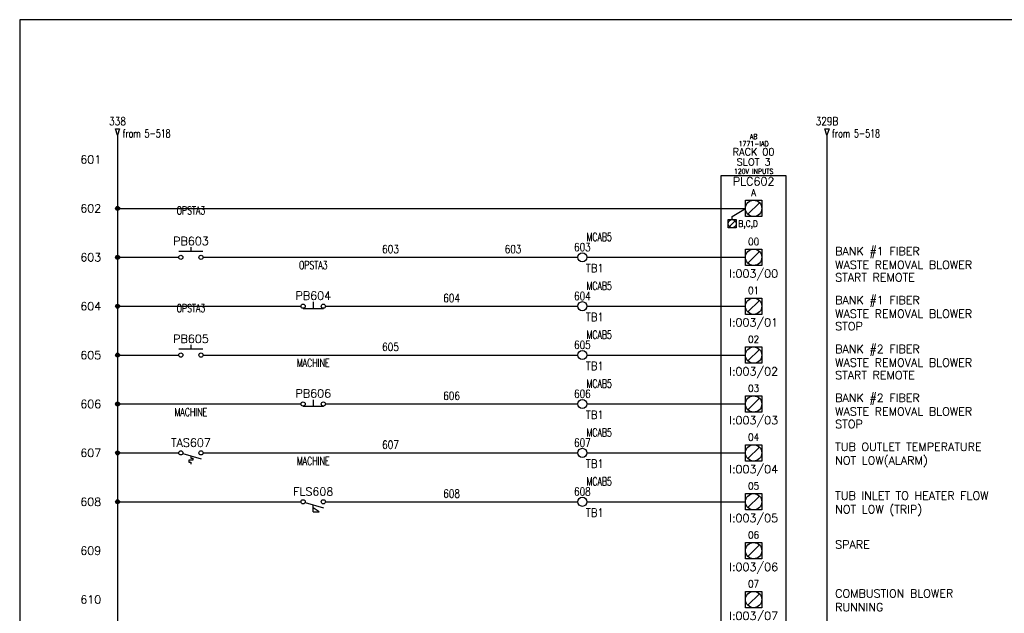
# Model space of a CAD drawing. Header units: inches. Extents: x 0 to 30, y 0 to 19.
# Tile 2 of 4: x 0 to 15.1, y 9.9 to 19. Entities that reach past the tile are written whole.
import ezdxf
from ezdxf.enums import TextEntityAlignment as Align

# ---------------------------------------------------------------- set-up
doc = ezdxf.new("R2010")
doc.units = ezdxf.units.IN
doc.header["$MEASUREMENT"] = 0
for name, color, linetype in [('BLK_18AWG', 251, 'Continuous'), ('DESC', 1, 'Continuous'), ('LOC', 140, 'Continuous'), ('MISC', 30, 'Continuous'), ('RED_18AWG', 1, 'Continuous'), ('SYMS', 7, 'Continuous'), ('TAGS', 30, 'Continuous'), ('TERMS', 6, 'Continuous'), ('WHT_16AWG', 7, 'Continuous'), ('WIRECOPY', 52, 'Continuous'), ('WIRENO', 3, 'Continuous'), ('WIREREF', 52, 'Continuous'), ('WIREREF_DEST', 62, 'Continuous'), ('XREF', 7, 'Continuous')]:
    doc.layers.add(name, color=color, linetype=linetype)
doc.layers.add('Viewports', color=3, linetype='Continuous', plot=False)
doc.styles.add('LEGACY', font='romans.shx')
doc.styles.add('WD', font='romans.shx')

# ---------------------------------------------------------------- blocks, each defined once
blk = doc.blocks.new('PLCIO_7923')
at = {"layer": 'SYMS'}
for p, q in [((0.5, 0.5), (-0.5, 0.5)), ((-0.5, 0.5), (-0.5, -13.125)), ((0.5, -13.125), (0.5, 0.5)), ((-0.328, -0.125), (-0.125, 0)), ((-0.125, 0.125), (0.125, 0.125)), ((-0.125, -0.125), (-0.125, 0.125)), ((0.088, 0.088), (-0.088, -0.088)), ((0.125, 0.125), (0.125, -0.125)), ((-0.328, -0.172), (-0.328, -0.125)), ((0.125, -0.125), (-0.125, -0.125)), ((-0.391, -0.172), (-0.266, -0.172)), ((-0.391, -0.297), (-0.391, -0.172)), ((-0.266, -0.297), (-0.391, -0.297)), ((-0.284, -0.19), (-0.372, -0.279)), ((-0.266, -0.172), (-0.266, -0.297)), ((-0.125, -0.625), (0.125, -0.625)), ((-0.125, -0.875), (-0.125, -0.625)), ((-0.125, -0.625), (0.125, -0.625)), ((-0.125, -0.875), (-0.125, -0.625)), ((0.088, -0.662), (-0.088, -0.838)), ((0.125, -0.625), (0.125, -0.875)), ((0.125, -0.625), (0.125, -0.875)), ((0.125, -0.875), (-0.125, -0.875)), ((0.125, -0.875), (-0.125, -0.875)), ((-0.125, -1.375), (0.125, -1.375)), ((-0.125, -1.625), (-0.125, -1.375)), ((-0.125, -1.375), (0.125, -1.375)), ((-0.125, -1.625), (-0.125, -1.375)), ((0.088, -1.412), (-0.088, -1.588)), ((0.125, -1.375), (0.125, -1.625)), ((0.125, -1.375), (0.125, -1.625)), ((0.125, -1.625), (-0.125, -1.625)), ((0.125, -1.625), (-0.125, -1.625)), ((-0.125, -2.125), (0.125, -2.125)), ((-0.125, -2.375), (-0.125, -2.125)), ((-0.125, -2.125), (0.125, -2.125)), ((-0.125, -2.375), (-0.125, -2.125)), ((0.088, -2.162), (-0.088, -2.338)), ((0.125, -2.125), (0.125, -2.375)), ((0.125, -2.125), (0.125, -2.375)), ((0.125, -2.375), (-0.125, -2.375)), ((0.125, -2.375), (-0.125, -2.375)), ((-0.125, -2.875), (0.125, -2.875)), ((-0.125, -3.125), (-0.125, -2.875)), ((-0.125, -2.875), (0.125, -2.875)), ((-0.125, -3.125), (-0.125, -2.875)), ((0.088, -2.912), (-0.088, -3.088)), ((0.125, -2.875), (0.125, -3.125)), ((0.125, -2.875), (0.125, -3.125)), ((0.125, -3.125), (-0.125, -3.125)), ((0.125, -3.125), (-0.125, -3.125)), ((-0.125, -3.625), (0.125, -3.625)), ((-0.125, -3.875), (-0.125, -3.625)), ((-0.125, -3.625), (0.125, -3.625)), ((-0.125, -3.875), (-0.125, -3.625)), ((0.088, -3.662), (-0.088, -3.838)), ((0.125, -3.625), (0.125, -3.875)), ((0.125, -3.625), (0.125, -3.875)), ((0.125, -3.875), (-0.125, -3.875)), ((0.125, -3.875), (-0.125, -3.875)), ((-0.125, -4.375), (0.125, -4.375)), ((-0.125, -4.625), (-0.125, -4.375)), ((-0.125, -4.375), (0.125, -4.375)), ((-0.125, -4.625), (-0.125, -4.375)), ((0.125, -4.375), (0.125, -4.625)), ((0.125, -4.375), (0.125, -4.625)), ((0.088, -4.412), (-0.088, -4.588)), ((0.125, -4.625), (-0.125, -4.625)), ((0.125, -4.625), (-0.125, -4.625)), ((-0.125, -5.125), (0.125, -5.125)), ((-0.125, -5.375), (-0.125, -5.125)), ((-0.125, -5.125), (0.125, -5.125)), ((-0.125, -5.375), (-0.125, -5.125)), ((0.125, -5.125), (0.125, -5.375)), ((0.125, -5.125), (0.125, -5.375)), ((0.088, -5.162), (-0.088, -5.338)), ((0.125, -5.375), (-0.125, -5.375)), ((0.125, -5.375), (-0.125, -5.375)), ((-0.125, -5.875), (0.125, -5.875)), ((-0.125, -6.125), (-0.125, -5.875)), ((-0.125, -5.875), (0.125, -5.875)), ((-0.125, -6.125), (-0.125, -5.875)), ((0.125, -5.875), (0.125, -6.125)), ((0.125, -5.875), (0.125, -6.125)), ((0.088, -5.912), (-0.088, -6.088)), ((0.125, -6.125), (-0.125, -6.125)), ((0.125, -6.125), (-0.125, -6.125))]:
    blk.add_line(p, q, dxfattribs=at)
for centre, radius in [((0, 0), 0.125), ((-0.328, -0.234), 0.0625), ((0, -0.75), 0.125), ((0, -1.5), 0.125), ((0, -2.25), 0.125), ((0, -3), 0.125), ((0, -3.75), 0.125), ((0, -4.5), 0.125), ((0, -5.25), 0.125), ((0, -6), 0.125)]:
    blk.add_circle(centre, radius, dxfattribs=at)
at = {"layer": 'SYMS', "style": 'LEGACY'}
for tag, height, width, p in [('LOC', 0.0781, 0.8, (0, 1.17)), ('MFG', 0.0781, 0.8, (0, 1.062)), ('CAT', 0.0781, 0.9, (0, 0.953)), ('DESC', 0.0781, 0.8, (0, 0.53)), ('TERM01', 0.109, 0.9, (0, 0.188)), ('TERM02', 0.109, 0.9, (0, -0.562)), ('TERM03', 0.109, 0.9, (0, -1.312)), ('TERM04', 0.109, 0.9, (0, -2.062)), ('TERM05', 0.109, 0.9, (0, -2.812)), ('TERM06', 0.109, 0.9, (0, -3.562)), ('TERM07', 0.109, 0.9, (0, -4.312)), ('TERM08', 0.109, 0.9, (0, -5.062)), ('TERM09', 0.109, 0.9, (0, -5.812)), ('TERM10', 0.109, 0.9, (0, -6.562)), ('TERM11', 0.109, 0.9, (0, -7.312)), ('TERM12', 0.109, 0.9, (0, -8.062)), ('TERM13', 0.109, 0.9, (0, -8.812)), ('TERM14', 0.109, 0.9, (0, -9.562)), ('TERM15', 0.109, 0.9, (0, -10.312)), ('TERM16', 0.109, 0.9, (0, -11.062)), ('TERM17', 0.109, 0.9, (0, -11.812)), ('TERM18', 0.109, 0.9, (0, -12.562))]:
    blk.add_attdef(tag, text='', height=height, dxfattribs=dict(at, width=width)).set_placement(p, align=Align.CENTER)
at = {"layer": 'SYMS', "linetype": 'Continuous', "style": 'LEGACY', "flags": 9}
blk.add_attdef('ASSYCODE', text='', height=0.01, dxfattribs=at).set_placement((0.23, 1.071), align=Align.CENTER)
at = {"layer": 'SYMS', "style": 'LEGACY'}
for tag, p in [('LINE1', (0, 0.812)), ('LINE2', (0, 0.656)), ('TAG', (0, 0.353))]:
    blk.add_attdef(tag, text='', height=0.109, dxfattribs=at).set_placement(p, align=Align.CENTER)
at = {"layer": 'SYMS', "style": 'LEGACY', "flags": 1}
for tag, p in [('X4TERM01', (-0.125, 0)), ('X4TERM02', (-0.125, -0.75)), ('X4TERM03', (-0.125, -1.5)), ('X4TERM04', (-0.125, -2.25)), ('X4TERM05', (-0.125, -3)), ('X4TERM06', (-0.125, -3.75)), ('X4TERM07', (-0.125, -4.5)), ('X4TERM08', (-0.125, -5.25)), ('X4TERM09', (-0.125, -6)), ('X4TERM10', (-0.125, -6.75)), ('X4TERM11', (-0.125, -7.5)), ('X4TERM12', (-0.125, -8.25)), ('X4TERM13', (-0.125, -9)), ('X4TERM14', (-0.125, -9.75)), ('X4TERM15', (-0.125, -10.5)), ('X4TERM16', (-0.125, -11.25)), ('X4TERM17', (-0.125, -12)), ('X1TERM18', (0.125, -12.75))]:
    blk.add_attdef(tag, p, '', height=0.01, dxfattribs=at)
at = {"layer": 'SYMS', "style": 'LEGACY', "width": 0.9}
for tag, p in [('TERMDESC01', (-0.172, -0.062)), ('TERMDESC02', (-0.188, -0.812)), ('TERMDESC03', (-0.188, -1.562)), ('TERMDESC04', (-0.188, -2.312)), ('TERMDESC05', (-0.188, -3.062)), ('TERMDESC06', (-0.188, -3.812)), ('TERMDESC07', (-0.188, -4.562)), ('TERMDESC08', (-0.188, -5.312)), ('TERMDESC09', (-0.188, -6.062)), ('TERMDESC10', (-0.188, -6.812)), ('TERMDESC11', (-0.188, -7.562)), ('TERMDESC12', (-0.188, -8.312)), ('TERMDESC13', (-0.188, -9.062)), ('TERMDESC14', (-0.188, -9.812)), ('TERMDESC15', (-0.188, -10.562)), ('TERMDESC16', (-0.188, -11.312)), ('TERMDESC17', (-0.188, -12.062))]:
    blk.add_attdef(tag, text='', height=0.0781, dxfattribs=at).set_placement(p, align=Align.TOP_RIGHT)
for tag, height, p in [('TERM', 0.0938, (-0.234, -0.188)), ('TERMDESC18', 0.0781, (0.188, -12.812))]:
    blk.add_attdef(tag, text='', height=height, dxfattribs=at).set_placement(p, align=Align.TOP_LEFT)
for tag, p in [('DESCA02', (1.25, -0.719)), ('DESCB02', (1.25, -0.859)), ('DESCC02', (1.25, -1)), ('DESCD02', (1.25, -1.141)), ('DESCE02', (1.25, -1.281)), ('DESCA03', (1.25, -1.469)), ('DESCB03', (1.25, -1.609)), ('DESCC03', (1.25, -1.75)), ('DESCD03', (1.25, -1.891)), ('DESCE03', (1.25, -2.031)), ('DESCA04', (1.25, -2.219)), ('DESCB04', (1.25, -2.359)), ('DESCC04', (1.25, -2.5)), ('DESCD04', (1.25, -2.641)), ('DESCE04', (1.25, -2.781)), ('DESCA05', (1.25, -2.969)), ('DESCB05', (1.25, -3.109)), ('DESCC05', (1.25, -3.25)), ('DESCD05', (1.25, -3.391)), ('DESCE05', (1.25, -3.531)), ('DESCA06', (1.25, -3.719)), ('DESCB06', (1.25, -3.859)), ('DESCC06', (1.25, -4)), ('DESCD06', (1.25, -4.141)), ('DESCE06', (1.25, -4.281)), ('DESCA07', (1.25, -4.469)), ('DESCB07', (1.25, -4.609)), ('DESCC07', (1.25, -4.75)), ('DESCD07', (1.25, -4.891)), ('DESCE07', (1.25, -5.031)), ('DESCA08', (1.25, -5.219)), ('DESCB08', (1.25, -5.359)), ('DESCC08', (1.25, -5.5)), ('DESCD08', (1.25, -5.641)), ('DESCE08', (1.25, -5.781)), ('DESCA09', (1.25, -5.969)), ('DESCB09', (1.25, -6.109)), ('DESCC09', (1.25, -6.25)), ('DESCD09', (1.25, -6.391)), ('DESCE09', (1.25, -6.531)), ('DESCA10', (1.25, -6.719)), ('DESCB10', (1.25, -6.859)), ('DESCC10', (1.25, -7)), ('DESCD10', (1.25, -7.141)), ('DESCE10', (1.25, -7.281)), ('DESCA11', (1.25, -7.469)), ('DESCB11', (1.25, -7.609)), ('DESCC11', (1.25, -7.75)), ('DESCD11', (1.25, -7.891)), ('DESCE11', (1.25, -8.031)), ('DESCA12', (1.25, -8.219)), ('DESCB12', (1.25, -8.359)), ('DESCC12', (1.25, -8.5)), ('DESCD12', (1.25, -8.641)), ('DESCE12', (1.25, -8.781)), ('DESCA13', (1.25, -8.969)), ('DESCB13', (1.25, -9.109)), ('DESCC13', (1.25, -9.25)), ('DESCD13', (1.25, -9.391)), ('DESCE13', (1.25, -9.531)), ('DESCA14', (1.25, -9.719)), ('DESCB14', (1.25, -9.859)), ('DESCC14', (1.25, -10)), ('DESCD14', (1.25, -10.141)), ('DESCE14', (1.25, -10.281)), ('DESCA15', (1.25, -10.469)), ('DESCB15', (1.25, -10.609)), ('DESCC15', (1.25, -10.75)), ('DESCD15', (1.25, -10.891)), ('DESCE15', (1.25, -11.031)), ('DESCA16', (1.25, -11.219)), ('DESCB16', (1.25, -11.359)), ('DESCC16', (1.25, -11.5)), ('DESCD16', (1.25, -11.641)), ('DESCE16', (1.25, -11.781)), ('DESCA17', (1.25, -11.969)), ('DESCB17', (1.25, -12.109)), ('DESCC17', (1.25, -12.25)), ('DESCD17', (1.25, -12.391)), ('DESCE17', (1.25, -12.531))]:
    blk.add_attdef(tag, p, '', height=0.109, dxfattribs=at)
at = {"layer": 'SYMS', "style": 'LEGACY'}
for tag, p in [('TAGA02', (0, -0.938)), ('TAGA03', (0, -1.688)), ('TAGA04', (0, -2.438)), ('TAGA05', (0, -3.188)), ('TAGA06', (0, -3.938)), ('TAGA07', (0, -4.688)), ('TAGA08', (0, -5.438)), ('TAGA09', (0, -6.188)), ('TAGA10', (0, -6.938)), ('TAGA11', (0, -7.688)), ('TAGA12', (0, -8.438)), ('TAGA13', (0, -9.188)), ('TAGA14', (0, -9.938)), ('TAGA15', (0, -10.688)), ('TAGA16', (0, -11.438)), ('TAGA17', (0, -12.188))]:
    blk.add_attdef(tag, text='', height=0.109, dxfattribs=at).set_placement(p, align=Align.TOP_CENTER)
blk = doc.blocks.new('HTS11')
at = {"linetype": 'Continuous'}
blk.add_line((-0.125, -0.01), (0.157, -0.091), dxfattribs=at)
for p, q in [((0.031, -0.111), (-0.031, -0.111)), ((-0.031, -0.111), (-0.031, -0.142)), ((-0.031, -0.142), (0, -0.142)), ((0, -0.046), (0, -0.08)), ((0, -0.08), (0.031, -0.08)), ((0, -0.142), (0, -0.174)), ((0.031, -0.08), (0.031, -0.111))]:
    blk.add_line(p, q)
for centre in [(-0.155, 0), (0.155, 0)]:
    blk.add_circle(centre, 0.0322)
at = {"style": 'WD', "width": 0.7}
for tag, p in [('INST', (0, 0.732)), ('LOC', (0, 0.562)), ('DESC1', (0, 0.406)), ('DESC2', (0, 0.25)), ('XREF', (0, -0.332))]:
    blk.add_attdef(tag, text='', height=0.125, dxfattribs=at).set_placement(p, align=Align.CENTER)
at = {"style": 'WD'}
blk.add_attdef('TAG1', text='', height=0.125, dxfattribs=at).set_placement((0, 0.094), align=Align.CENTER)
for tag, p, height, flags in [('X4TERM01', (-0.188, 0), 0.0125, 1), ('CONTACT', (0.038, 0.02), 0.01, 1), ('FAMILY', (0.038, 0.037), 0.01, 9), ('X1TERM02', (0.188, 0), 0.0125, 1)]:
    blk.add_attdef(tag, p, '', height=height, dxfattribs=dict(at, flags=flags))
for tag, p in [('X2LINK', (0, 0.031)), ('X8LINK', (0, -0.219))]:
    blk.add_attdef(tag, p, '', height=0.01, dxfattribs=at)
at = {"linetype": 'Continuous', "style": 'WD', "flags": 9}
for tag, p in [('CAT', (0.063, -0.007)), ('ASSYCODE', (0.062, -0.047)), ('MFG', (0.063, -0.027))]:
    blk.add_attdef(tag, text='', height=0.01, dxfattribs=at).set_placement(p, align=Align.CENTER)
at = {"linetype": 'Continuous', "style": 'WD', "flags": 8}
blk.add_attdef('TERM01', text='', height=0.125, dxfattribs=at).set_placement((-0.25, -0.016), align=Align.TOP_RIGHT)
blk.add_attdef('TERM02', text='', height=0.125, dxfattribs=at).set_placement((0.25, -0.016), align=Align.TOP_LEFT)
at = {"style": 'WD', "width": 0.7}
for tag, p in [('RATING1', (0.281, -0.294)), ('WDTAGALT', (0.281, -0.466))]:
    blk.add_attdef(tag, p, '', height=0.125, dxfattribs=at)
blk = doc.blocks.new('HFS11')
at = {"linetype": 'Continuous'}
blk.add_line((-0.125, -0.01), (0.157, -0.091), dxfattribs=at)
for p, q in [((0, -0.156), (0, -0.046)), ((0.093, -0.156), (0, -0.094)), ((0, -0.156), (0.093, -0.156))]:
    blk.add_line(p, q)
for centre in [(-0.155, 0), (0.155, 0)]:
    blk.add_circle(centre, 0.0322)
at = {"style": 'WD', "width": 0.7}
for tag, p in [('INST', (0, 0.732)), ('LOC', (0, 0.562)), ('DESC1', (0, 0.406)), ('DESC2', (0, 0.25)), ('XREF', (0, -0.348)), ('WDTAGALT', (-0.009, -0.5))]:
    blk.add_attdef(tag, text='', height=0.125, dxfattribs=at).set_placement(p, align=Align.CENTER)
at = {"style": 'WD'}
blk.add_attdef('TAG1', text='', height=0.125, dxfattribs=at).set_placement((0, 0.094), align=Align.CENTER)
for tag, p, height, flags in [('X4TERM01', (-0.188, 0), 0.0125, 1), ('CONTACT', (0.038, 0.02), 0.01, 1), ('FAMILY', (0.038, 0.037), 0.01, 9), ('X1TERM02', (0.188, 0), 0.0125, 1)]:
    blk.add_attdef(tag, p, '', height=height, dxfattribs=dict(at, flags=flags))
for tag, p in [('X2LINK', (0, 0.047)), ('X8LINK', (0, -0.203))]:
    blk.add_attdef(tag, p, '', height=0.01, dxfattribs=at)
at = {"linetype": 'Continuous', "style": 'WD', "flags": 9}
for tag, p in [('CAT', (0.063, -0.007)), ('ASSYCODE', (0.062, -0.047)), ('MFG', (0.063, -0.027))]:
    blk.add_attdef(tag, text='', height=0.01, dxfattribs=at).set_placement(p, align=Align.CENTER)
at = {"linetype": 'Continuous', "style": 'WD', "flags": 8}
blk.add_attdef('TERM01', text='', height=0.125, dxfattribs=at).set_placement((-0.25, -0.031), align=Align.TOP_RIGHT)
blk.add_attdef('TERM02', text='', height=0.125, dxfattribs=at).set_placement((0.25, -0.031), align=Align.TOP_LEFT)
at = {"style": 'WD', "width": 0.7}
blk.add_attdef('RATING1', (0.249, -0.313), '', height=0.125, dxfattribs=at)
blk = doc.blocks.new('WDDOT')
for radius in [0.03, 0.0187, 0.00929]:
    blk.add_circle((0, 0), radius)
blk = doc.blocks.new('WD_MLRH')
at = {"style": 'WD'}
blk.add_attdef('RUNGFIRST', text='', height=0.125, dxfattribs=at).set_placement((-0.25, 0), align=Align.MIDDLE_RIGHT)
at = {"style": 'WD', "flags": 1}
for tag, p in [('RUNGHORV', (-0.25, -0.127)), ('RUNGINC', (-0.25, -0.163)), ('WIREMODE', (-0.25, -0.281)), ('RUNGDIST', (-0.25, -0.2)), ('RUNGCNT', (-0.25, -0.237)), ('WIREFMT', (-0.25, -0.321)), ('WIRE-START', (-0.25, -0.356)), ('WIRE-GSUF', (-0.25, -0.396)), ('PH3SPACE', (-0.25, -0.437))]:
    blk.add_attdef(tag, text='', height=0.025, dxfattribs=at).set_placement(p, align=Align.RIGHT)
blk = doc.blocks.new('HA1D2')
blk.add_lwpolyline([(0, 0.094), (0.031, 0.094), (0, 0), (-0.031, 0.094), (0, 0.094)])
at = {"style": 'WD', "width": 0.8, "flags": 8}
blk.add_attdef('WIRENO', text='', height=0.125, dxfattribs=at).set_placement((0, 0.15), align=Align.CENTER)
at = {"style": 'WD', "flags": 1}
for tag, p in [('X8TERM01', (0, 0)), ('SIGCODE', (0.026, 0.066))]:
    blk.add_attdef(tag, p, '', height=0.01, dxfattribs=at)
at = {"style": 'WD', "width": 0.7}
for tag, p in [('XREF', (0.077, -0.037)), ('DESC1', (0.077, -0.206))]:
    blk.add_attdef(tag, p, '', height=0.125, dxfattribs=at)
blk = doc.blocks.new('HPB12')
for p, q in [((0, 0.065), (0, -0.033)), ((-0.156, -0.033), (0.156, -0.033))]:
    blk.add_line(p, q)
for centre in [(-0.155, 0), (0.155, 0)]:
    blk.add_circle(centre, 0.0322)
at = {"style": 'WD', "width": 0.7}
for tag, p in [('INST', (0, 0.738)), ('LOC', (0, 0.568)), ('DESC1', (0, 0.412)), ('DESC2', (0, 0.255)), ('XREF', (0, -0.232))]:
    blk.add_attdef(tag, text='', height=0.125, dxfattribs=at).set_placement(p, align=Align.CENTER)
at = {"style": 'WD'}
blk.add_attdef('TAG1', text='', height=0.125, dxfattribs=at).set_placement((0, 0.099), align=Align.CENTER)
for tag, p, height, flags in [('X4TERM01', (-0.188, 0), 0.0125, 1), ('CONTACT', (0.054, 0.042), 0.01, 9), ('FAMILY', (0.054, 0.058), 0.01, 9), ('X1TERM02', (0.188, 0), 0.0125, 1)]:
    blk.add_attdef(tag, p, '', height=height, dxfattribs=dict(at, flags=flags))
for tag, p in [('X2LINK', (0, 0.125)), ('X8LINK', (0, -0.094))]:
    blk.add_attdef(tag, p, '', height=0.01, dxfattribs=at)
at = {"linetype": 'Continuous', "style": 'WD', "flags": 9}
for tag, p in [('MFG', (0.076, -0.006)), ('CAT', (0.076, 0.017)), ('ASSYCODE', (0.076, -0.022))]:
    blk.add_attdef(tag, text='', height=0.01, dxfattribs=at).set_placement(p, align=Align.CENTER)
at = {"linetype": 'Continuous', "style": 'WD', "flags": 8}
blk.add_attdef('TERM01', text='', height=0.125, dxfattribs=at).set_placement((-0.25, -0.031), align=Align.TOP_RIGHT)
blk.add_attdef('TERM02', text='', height=0.125, dxfattribs=at).set_placement((0.25, -0.031), align=Align.TOP_LEFT)
blk = doc.blocks.new('HT0W02')
blk.add_circle((0, 0), 0.0699)
at = {"style": 'WD'}
for tag, p, width in [('INST', (0.062, 0.42), 0.7), ('LOC', (0.062, 0.25), 0.7), ('DESC1', (0.053, -0.385), 0.8)]:
    blk.add_attdef(tag, p, '', height=0.125, dxfattribs=dict(at, width=width))
at = {"linetype": 'Continuous', "style": 'WD', "width": 0.8, "flags": 8}
blk.add_attdef('WIRENO', text='', height=0.125, dxfattribs=at).set_placement((0, 0.094), align=Align.CENTER)
at = {"style": 'WD', "flags": 1}
for tag, p, height in [('X4TERM01', (-0.07, 0), 0.0125), ('X4TERMDESC01', (-0.055, -0.023), 0.025), ('X2TERMDESC01', (-0.006, 0.029), 0.025), ('X2TERM01', (0, 0.07), 0.0125), ('STRIPSEQ', (0, 0), 0.00125), ('X1TERMDESC01', (0.039, -0.003), 0.025), ('X1TERM01', (0.07, 0), 0.0125), ('LINKTERM', (0, -0.002), 0.00125), ('X8TERM01', (0, -0.07), 0.0125), ('X8TERMDESC01', (0, -0.054), 0.025)]:
    blk.add_attdef(tag, p, '', height=height, dxfattribs=at)
at = {"linetype": 'Continuous', "style": 'WD'}
for tag, p, height, width, flags in [('TAGSTRIP', (0.053, -0.229), 0.125, 0.9, 8), ('CAT', (0.213, -0.406), 0.109, 0.8, 1), ('DESC2', (0.053, -0.541), 0.125, 0.8, 8), ('DESC3', (0.053, -0.698), 0.125, 0.8, 8)]:
    blk.add_attdef(tag, p, '', height=height, dxfattribs=dict(at, width=width, flags=flags))
at = {"linetype": 'Continuous', "style": 'WD', "width": 0.8, "flags": 1}
blk.add_attdef('MFG', text='', height=0.109, dxfattribs=at).set_placement((0.088, -0.406), align=Align.RIGHT)
at = {"style": 'WD', "width": 0.7, "flags": 1}
blk.add_attdef('ASSYCODE', (0.062, -0.281), '', height=0.01, dxfattribs=at)
blk = doc.blocks.new('HPB11')
for p, q in [((0, 0.156), (0, 0.094)), ((-0.185, 0.094), (0.18, 0.094))]:
    blk.add_line(p, q)
for centre in [(-0.155, 0), (0.155, 0)]:
    blk.add_circle(centre, 0.0322)
at = {"style": 'WD', "width": 0.7}
for tag, p in [('INST', (0, 0.826)), ('LOC', (0, 0.656)), ('DESC1', (0, 0.5)), ('DESC2', (0, 0.344)), ('XREF', (0, -0.219))]:
    blk.add_attdef(tag, text='', height=0.125, dxfattribs=at).set_placement(p, align=Align.CENTER)
at = {"style": 'WD'}
blk.add_attdef('TAG1', text='', height=0.125, dxfattribs=at).set_placement((0, 0.188), align=Align.CENTER)
for tag, p in [('X2LINK', (0, 0.219)), ('X8LINK', (0, 0))]:
    blk.add_attdef(tag, p, '', height=0.01, dxfattribs=at)
for tag, p, height, flags in [('FAMILY', (0.205, 0.152), 0.01, 9), ('X4TERM01', (-0.188, 0), 0.0125, 1), ('X1TERM02', (0.188, 0), 0.0125, 1), ('CONTACT', (0.205, 0.136), 0.01, 1)]:
    blk.add_attdef(tag, p, '', height=height, dxfattribs=dict(at, flags=flags))
at = {"linetype": 'Continuous', "style": 'WD', "flags": 9}
for tag, p in [('ASSYCODE', (0.23, 0.071)), ('MFG', (0.228, 0.089)), ('CAT', (0.23, 0.108))]:
    blk.add_attdef(tag, text='', height=0.01, dxfattribs=at).set_placement(p, align=Align.CENTER)
at = {"linetype": 'Continuous', "style": 'WD', "flags": 8}
blk.add_attdef('TERM01', text='', height=0.125, dxfattribs=at).set_placement((-0.25, -0.031), align=Align.TOP_RIGHT)
blk.add_attdef('TERM02', text='', height=0.125, dxfattribs=at).set_placement((0.25, -0.031), align=Align.TOP_LEFT)
blk = doc.blocks.new('WD_WNH')
at = {"linetype": 'Continuous', "style": 'WD', "width": 0.8}
blk.add_attdef('WIRENO', text='', height=0.125, dxfattribs=at).set_placement((0, 0.062), align=Align.CENTER)
at = {"style": 'WD', "flags": 1}
for tag, p in [('W01USER', (0, 0.078)), ('W02USER', (0, 0.07)), ('W03USER', (0, 0.062)), ('W04USER', (0, 0.055)), ('W05USER', (0, 0.047)), ('W06USER', (0, 0.039)), ('W07USER', (0, 0.031)), ('W08USER', (0, 0.023)), ('W09USER', (0, 0.016)), ('W10USER', (0, 0.008))]:
    blk.add_attdef(tag, text='', height=0.005, dxfattribs=at).set_placement(p, align=Align.CENTER)
blk = doc.blocks.new('WD_WCH')
at = {"linetype": 'Continuous', "style": 'WD', "width": 0.8}
blk.add_attdef('WIRECOPY', text='', height=0.125, dxfattribs=at).set_placement((0, 0.0625), align=Align.CENTER)

msp = doc.modelspace()

# ---------------------------------------------------------------- linework, layer by layer
at = {"layer": 'BLK_18AWG'}
for p, q in [((1.5, 17.25), (1.5, 2.25)), ((1.5, 16.125), (11.125, 16.125)), ((1.5, 15.375), (2.438, 15.375)), ((1.5, 14.625), (4.312, 14.625)), ((1.5, 13.875), (2.438, 13.875)), ((1.5, 13.125), (4.312, 13.125)), ((1.5, 12.375), (2.438, 12.375)), ((1.5, 11.625), (4.312, 11.625))]:
    msp.add_line(p, q, dxfattribs=at)
at = {"layer": 'RED_18AWG'}
for p, q in [((2.812, 15.375), (8.555, 15.375)), ((8.695, 15.375), (11.125, 15.375)), ((4.688, 14.625), (8.555, 14.625)), ((8.695, 14.625), (11.125, 14.625)), ((2.812, 13.875), (8.555, 13.875)), ((8.695, 13.875), (11.125, 13.875)), ((4.688, 13.125), (8.555, 13.125)), ((8.695, 13.125), (11.125, 13.125)), ((2.812, 12.375), (8.555, 12.375)), ((8.695, 12.375), (11.125, 12.375)), ((4.688, 11.625), (8.555, 11.625)), ((8.695, 11.625), (11.125, 11.625))]:
    msp.add_line(p, q, dxfattribs=at)
at = {"layer": 'Viewports'}
msp.add_lwpolyline([(0, 0), (30, 0), (30, 19.02), (0, 19.02)], close=True, dxfattribs=at)
at = {"layer": 'WHT_16AWG'}
msp.add_line((12.375, 17.25), (12.375, 2.25), dxfattribs=at)

# ---------------------------------------------------------------- block references
ref = msp.add_blockref('PLCIO_7923', (11.25, 16.125))
ref.add_attrib('TERM01', 'A', dxfattribs={"layer": 'TERMS', "height": 0.109, "style": 'WD', "width": 0.9}).set_placement((11.25, 16.312), align=Align.CENTER)
ref.add_attrib('TAG', 'PLC602', dxfattribs={"layer": 'TAGS', "height": 0.125, "style": 'WD'}).set_placement((11.25, 16.478), align=Align.CENTER)
ref.add_attrib('TERM', 'B,C,D', dxfattribs={"layer": 'TERMS', "height": 0.0938, "style": 'WD', "width": 0.9}).set_placement((11.016, 15.938), align=Align.TOP_LEFT)
ref.add_attrib('LINE1', 'RACK 00', dxfattribs={"layer": 'MISC', "height": 0.1094, "style": 'WD'}).set_placement((11.25, 16.938), align=Align.CENTER)
ref.add_attrib('LINE2', 'SLOT 3', dxfattribs={"layer": 'MISC', "height": 0.1094, "style": 'WD'}).set_placement((11.25, 16.781), align=Align.CENTER)
ref.add_attrib('DESC', '120V INPUTS', dxfattribs={"layer": 'DESC', "height": 0.07812, "style": 'WD', "width": 0.8}).set_placement((11.25, 16.655), align=Align.CENTER)
ref.add_attrib('CAT', '1771-IAD', dxfattribs={"layer": 'MISC', "height": 0.0781, "style": 'WD', "width": 0.9}).set_placement((11.25, 17.078), align=Align.CENTER)
ref.add_attrib('MFG', 'AB', dxfattribs={"layer": 'MISC', "height": 0.0781, "style": 'WD', "width": 0.8}).set_placement((11.25, 17.188), align=Align.CENTER)
ref.add_attrib('TERM02', '00', dxfattribs={"layer": 'TERMS', "height": 0.1094, "style": 'WD', "width": 0.9}).set_placement((11.25, 15.562), align=Align.CENTER)
ref.add_attrib('TAGA02', 'I:003/00', dxfattribs={"layer": 'TAGS', "height": 0.125, "style": 'WD'}).set_placement((11.25, 15.188), align=Align.TOP_CENTER)
ref.add_attrib('DESCA02', 'BANK #1 FIBER', (12.5, 15.406), dxfattribs={"layer": 'DESC', "height": 0.125, "style": 'WD'})
ref.add_attrib('DESCB02', 'WASTE REMOVAL BLOWER', (12.5, 15.197), dxfattribs={"layer": 'DESC', "height": 0.125, "style": 'WD'})
ref.add_attrib('DESCC02', 'START REMOTE', (12.5, 15.005), dxfattribs={"layer": 'DESC', "height": 0.125, "style": 'WD'})
ref.add_attrib('TERM03', '01', dxfattribs={"layer": 'TERMS', "height": 0.1094, "style": 'WD', "width": 0.9}).set_placement((11.25, 14.812), align=Align.CENTER)
ref.add_attrib('TAGA03', 'I:003/01', dxfattribs={"layer": 'TAGS', "height": 0.125, "style": 'WD'}).set_placement((11.25, 14.438), align=Align.TOP_CENTER)
ref.add_attrib('DESCA03', 'BANK #1 FIBER', (12.5, 14.656), dxfattribs={"layer": 'DESC', "height": 0.125, "style": 'WD'})
ref.add_attrib('DESCB03', 'WASTE REMOVAL BLOWER', (12.5, 14.447), dxfattribs={"layer": 'DESC', "height": 0.125, "style": 'WD'})
ref.add_attrib('DESCC03', 'STOP ', (12.5, 14.255), dxfattribs={"layer": 'DESC', "height": 0.125, "style": 'WD'})
ref.add_attrib('TERM04', '02', dxfattribs={"layer": 'TERMS', "height": 0.1094, "style": 'WD', "width": 0.9}).set_placement((11.25, 14.062), align=Align.CENTER)
ref.add_attrib('TAGA04', 'I:003/02', dxfattribs={"layer": 'TAGS', "height": 0.125, "style": 'WD'}).set_placement((11.25, 13.688), align=Align.TOP_CENTER)
ref.add_attrib('DESCA04', 'BANK #2 FIBER', (12.5, 13.906), dxfattribs={"layer": 'DESC', "height": 0.125, "style": 'WD'})
ref.add_attrib('DESCB04', 'WASTE REMOVAL BLOWER', (12.5, 13.697), dxfattribs={"layer": 'DESC', "height": 0.125, "style": 'WD'})
ref.add_attrib('DESCC04', 'START REMOTE', (12.5, 13.505), dxfattribs={"layer": 'DESC', "height": 0.125, "style": 'WD'})
ref.add_attrib('TERM05', '03', dxfattribs={"layer": 'TERMS', "height": 0.1094, "style": 'WD', "width": 0.9}).set_placement((11.25, 13.312), align=Align.CENTER)
ref.add_attrib('TAGA05', 'I:003/03', dxfattribs={"layer": 'TAGS', "height": 0.125, "style": 'WD'}).set_placement((11.25, 12.938), align=Align.TOP_CENTER)
ref.add_attrib('DESCA05', 'BANK #2 FIBER', (12.5, 13.156), dxfattribs={"layer": 'DESC', "height": 0.125, "style": 'WD'})
ref.add_attrib('DESCB05', 'WASTE REMOVAL BLOWER', (12.5, 12.947), dxfattribs={"layer": 'DESC', "height": 0.125, "style": 'WD'})
ref.add_attrib('DESCC05', 'STOP ', (12.5, 12.755), dxfattribs={"layer": 'DESC', "height": 0.125, "style": 'WD'})
ref.add_attrib('TERM06', '04', dxfattribs={"layer": 'TERMS', "height": 0.1094, "style": 'WD', "width": 0.9}).set_placement((11.25, 12.562), align=Align.CENTER)
ref.add_attrib('TAGA06', 'I:003/04', dxfattribs={"layer": 'TAGS', "height": 0.125, "style": 'WD'}).set_placement((11.25, 12.188), align=Align.TOP_CENTER)
ref.add_attrib('DESCA06', 'TUB OUTLET TEMPERATURE', (12.5, 12.406), dxfattribs={"layer": 'DESC', "height": 0.125, "style": 'WD'})
ref.add_attrib('DESCB06', 'NOT LOW(ALARM)', (12.5, 12.197), dxfattribs={"layer": 'DESC', "height": 0.125, "style": 'WD'})
ref.add_attrib('TERM07', '05', dxfattribs={"layer": 'TERMS', "height": 0.1094, "style": 'WD', "width": 0.9}).set_placement((11.25, 11.812), align=Align.CENTER)
ref.add_attrib('TAGA07', 'I:003/05', dxfattribs={"layer": 'TAGS', "height": 0.125, "style": 'WD'}).set_placement((11.25, 11.438), align=Align.TOP_CENTER)
ref.add_attrib('DESCA07', 'TUB INLET TO HEATER FLOW', (12.5, 11.656), dxfattribs={"layer": 'DESC', "height": 0.125, "style": 'WD'})
ref.add_attrib('DESCB07', 'NOT LOW (TRIP)', (12.5, 11.447), dxfattribs={"layer": 'DESC', "height": 0.125, "style": 'WD'})
ref.add_attrib('TERM08', '06', dxfattribs={"layer": 'TERMS', "height": 0.1094, "style": 'WD', "width": 0.9}).set_placement((11.25, 11.062), align=Align.CENTER)
ref.add_attrib('TAGA08', 'I:003/06', dxfattribs={"layer": 'TAGS', "height": 0.125, "style": 'WD'}).set_placement((11.25, 10.688), align=Align.TOP_CENTER)
ref.add_attrib('DESCA08', 'SPARE', (12.5, 10.906), dxfattribs={"layer": 'DESC', "height": 0.125, "style": 'WD'})
ref.add_attrib('TERM09', '07', dxfattribs={"layer": 'TERMS', "height": 0.1094, "style": 'WD', "width": 0.9}).set_placement((11.25, 10.312), align=Align.CENTER)
ref.add_attrib('TAGA09', 'I:003/07', dxfattribs={"layer": 'TAGS', "height": 0.125, "style": 'WD'}).set_placement((11.25, 9.938), align=Align.TOP_CENTER)
ref.add_attrib('DESCA09', 'COMBUSTION BLOWER', (12.5, 10.156), dxfattribs={"layer": 'DESC', "height": 0.125, "style": 'WD'})
ref.add_attrib('DESCB09', 'RUNNING', (12.5, 9.947), dxfattribs={"layer": 'DESC', "height": 0.125, "style": 'WD'})
at = {"layer": 'SYMS'}
ref = msp.add_blockref('HA1D2', (1.5, 17.25), dxfattribs=at)
ref.add_attrib('WIRENO', '338', dxfattribs={"layer": 'WIREREF_DEST', "height": 0.125, "style": 'WD', "width": 0.8, "flags": 8}).set_placement((1.5, 17.4), align=Align.CENTER)
ref.add_attrib('XREF', 'from 5-518', (1.577, 17.213), dxfattribs={"layer": 'XREF', "height": 0.125, "style": 'WD', "width": 0.7})
ref = msp.add_blockref('HA1D2', (12.375, 17.25), dxfattribs=at)
ref.add_attrib('WIRENO', '329B', dxfattribs={"layer": 'WIREREF_DEST', "height": 0.125, "style": 'WD', "width": 0.8, "flags": 8}).set_placement((12.375, 17.4), align=Align.CENTER)
ref.add_attrib('XREF', 'from 5-518', (12.452, 17.213), dxfattribs={"layer": 'XREF', "height": 0.125, "style": 'WD', "width": 0.7})
ref = msp.add_blockref('WD_MLRH', (1.5, 16.875), dxfattribs=at)
ref.add_attrib('RUNGFIRST', '601', dxfattribs={"layer": 'MISC', "height": 0.125, "style": 'WD'}).set_placement((1.25, 16.875), align=Align.MIDDLE_RIGHT)
for p in [(1.5, 16.125), (1.5, 15.375), (1.5, 14.625), (1.5, 13.875), (1.5, 13.125), (1.5, 12.375), (1.5, 11.625)]:
    msp.add_blockref('WDDOT', p, dxfattribs=at)
ref = msp.add_blockref('HPB11', (2.625, 15.375), dxfattribs=at)
ref.add_attrib('LOC', 'OPSTA3', dxfattribs={"layer": 'LOC', "height": 0.125, "style": 'WD', "width": 0.7}).set_placement((2.625, 16.031), align=Align.CENTER)
ref.add_attrib('TAG1', 'PB603', dxfattribs={"layer": 'TAGS', "height": 0.125, "style": 'WD'}).set_placement((2.625, 15.562), align=Align.CENTER)
ref = msp.add_blockref('HT0W02', (8.625, 15.375), dxfattribs=at)
ref.add_attrib('WIRENO', '603', dxfattribs={"layer": 'WIREREF', "linetype": 'Continuous', "height": 0.125, "style": 'WD', "width": 0.8, "flags": 8}).set_placement((8.625, 15.469), align=Align.CENTER)
ref.add_attrib('LOC', 'MCAB5', (8.688, 15.625), dxfattribs={"layer": 'LOC', "height": 0.125, "style": 'WD', "width": 0.7})
ref.add_attrib('TAGSTRIP', 'TB1', (8.678, 15.146), dxfattribs={"layer": 'TAGS', "linetype": 'Continuous', "height": 0.125, "style": 'WD', "width": 0.9, "flags": 8})
ref = msp.add_blockref('HPB12', (4.5, 14.625), dxfattribs=at)
ref.add_attrib('LOC', 'OPSTA3', dxfattribs={"layer": 'LOC', "height": 0.125, "style": 'WD', "width": 0.7}).set_placement((4.5, 15.193), align=Align.CENTER)
ref.add_attrib('TAG1', 'PB604', dxfattribs={"layer": 'TAGS', "height": 0.125, "style": 'WD'}).set_placement((4.5, 14.724), align=Align.CENTER)
ref = msp.add_blockref('HT0W02', (8.625, 14.625), dxfattribs=at)
ref.add_attrib('WIRENO', '604', dxfattribs={"layer": 'WIREREF', "linetype": 'Continuous', "height": 0.125, "style": 'WD', "width": 0.8, "flags": 8}).set_placement((8.625, 14.719), align=Align.CENTER)
ref.add_attrib('LOC', 'MCAB5', (8.688, 14.875), dxfattribs={"layer": 'LOC', "height": 0.125, "style": 'WD', "width": 0.7})
ref.add_attrib('TAGSTRIP', 'TB1', (8.678, 14.396), dxfattribs={"layer": 'TAGS', "linetype": 'Continuous', "height": 0.125, "style": 'WD', "width": 0.9, "flags": 8})
ref = msp.add_blockref('HPB11', (2.625, 13.875), dxfattribs=at)
ref.add_attrib('LOC', 'OPSTA3', dxfattribs={"layer": 'LOC', "height": 0.125, "style": 'WD', "width": 0.7}).set_placement((2.625, 14.531), align=Align.CENTER)
ref.add_attrib('TAG1', 'PB605', dxfattribs={"layer": 'TAGS', "height": 0.125, "style": 'WD'}).set_placement((2.625, 14.062), align=Align.CENTER)
ref = msp.add_blockref('HT0W02', (8.625, 13.875), dxfattribs=at)
ref.add_attrib('WIRENO', '605', dxfattribs={"layer": 'WIREREF', "linetype": 'Continuous', "height": 0.125, "style": 'WD', "width": 0.8, "flags": 8}).set_placement((8.625, 13.969), align=Align.CENTER)
ref.add_attrib('LOC', 'MCAB5', (8.688, 14.125), dxfattribs={"layer": 'LOC', "height": 0.125, "style": 'WD', "width": 0.7})
ref.add_attrib('TAGSTRIP', 'TB1', (8.678, 13.646), dxfattribs={"layer": 'TAGS', "linetype": 'Continuous', "height": 0.125, "style": 'WD', "width": 0.9, "flags": 8})
ref = msp.add_blockref('HPB12', (4.5, 13.125), dxfattribs=at)
ref.add_attrib('LOC', 'MACHINE', dxfattribs={"layer": 'LOC', "height": 0.125, "style": 'WD', "width": 0.7}).set_placement((4.5, 13.693), align=Align.CENTER)
ref.add_attrib('TAG1', 'PB606', dxfattribs={"layer": 'TAGS', "height": 0.125, "style": 'WD'}).set_placement((4.5, 13.224), align=Align.CENTER)
ref = msp.add_blockref('HT0W02', (8.625, 13.125), dxfattribs=at)
ref.add_attrib('WIRENO', '606', dxfattribs={"layer": 'WIREREF', "linetype": 'Continuous', "height": 0.125, "style": 'WD', "width": 0.8, "flags": 8}).set_placement((8.625, 13.219), align=Align.CENTER)
ref.add_attrib('LOC', 'MCAB5', (8.688, 13.375), dxfattribs={"layer": 'LOC', "height": 0.125, "style": 'WD', "width": 0.7})
ref.add_attrib('TAGSTRIP', 'TB1', (8.678, 12.896), dxfattribs={"layer": 'TAGS', "linetype": 'Continuous', "height": 0.125, "style": 'WD', "width": 0.9, "flags": 8})
ref = msp.add_blockref('HTS11', (2.625, 12.375), dxfattribs=at)
ref.add_attrib('LOC', 'MACHINE', dxfattribs={"layer": 'LOC', "height": 0.125, "style": 'WD', "width": 0.7}).set_placement((2.625, 12.938), align=Align.CENTER)
ref.add_attrib('TAG1', 'TAS607', dxfattribs={"layer": 'TAGS', "height": 0.125, "style": 'WD'}).set_placement((2.625, 12.469), align=Align.CENTER)
ref = msp.add_blockref('HT0W02', (8.625, 12.375), dxfattribs=at)
ref.add_attrib('WIRENO', '607', dxfattribs={"layer": 'WIREREF', "linetype": 'Continuous', "height": 0.125, "style": 'WD', "width": 0.8, "flags": 8}).set_placement((8.625, 12.469), align=Align.CENTER)
ref.add_attrib('LOC', 'MCAB5', (8.688, 12.625), dxfattribs={"layer": 'LOC', "height": 0.125, "style": 'WD', "width": 0.7})
ref.add_attrib('TAGSTRIP', 'TB1', (8.678, 12.146), dxfattribs={"layer": 'TAGS', "linetype": 'Continuous', "height": 0.125, "style": 'WD', "width": 0.9, "flags": 8})
ref = msp.add_blockref('HFS11', (4.5, 11.625), dxfattribs=at)
ref.add_attrib('LOC', 'MACHINE', dxfattribs={"layer": 'LOC', "height": 0.125, "style": 'WD', "width": 0.7}).set_placement((4.5, 12.188), align=Align.CENTER)
ref.add_attrib('TAG1', 'FLS608', dxfattribs={"layer": 'TAGS', "height": 0.125, "style": 'WD'}).set_placement((4.5, 11.719), align=Align.CENTER)
ref = msp.add_blockref('HT0W02', (8.625, 11.625), dxfattribs=at)
ref.add_attrib('WIRENO', '608', dxfattribs={"layer": 'WIREREF', "linetype": 'Continuous', "height": 0.125, "style": 'WD', "width": 0.8, "flags": 8}).set_placement((8.625, 11.719), align=Align.CENTER)
ref.add_attrib('LOC', 'MCAB5', (8.688, 11.875), dxfattribs={"layer": 'LOC', "height": 0.125, "style": 'WD', "width": 0.7})
ref.add_attrib('TAGSTRIP', 'TB1', (8.678, 11.396), dxfattribs={"layer": 'TAGS', "linetype": 'Continuous', "height": 0.125, "style": 'WD', "width": 0.9, "flags": 8})
at = {"layer": 'WIRECOPY'}
ref = msp.add_blockref('WD_WCH', (7.562, 15.375), dxfattribs=at)
ref.add_attrib('WIRECOPY', '603', dxfattribs={"linetype": 'Continuous', "height": 0.125, "style": 'WD', "width": 0.8}).set_placement((7.562, 15.438), align=Align.CENTER)
at = {"layer": 'WIRENO'}
ref = msp.add_blockref('WD_WNH', (5.684, 15.375), dxfattribs=at)
ref.add_attrib('WIRENO', '603', dxfattribs={"linetype": 'Continuous', "height": 0.125, "style": 'WD', "width": 0.8}).set_placement((5.684, 15.438), align=Align.CENTER)
ref = msp.add_blockref('WD_WNH', (6.621, 14.625), dxfattribs=at)
ref.add_attrib('WIRENO', '604', dxfattribs={"linetype": 'Continuous', "height": 0.125, "style": 'WD', "width": 0.8}).set_placement((6.621, 14.688), align=Align.CENTER)
ref = msp.add_blockref('WD_WNH', (5.684, 13.875), dxfattribs=at)
ref.add_attrib('WIRENO', '605', dxfattribs={"linetype": 'Continuous', "height": 0.125, "style": 'WD', "width": 0.8}).set_placement((5.684, 13.938), align=Align.CENTER)
ref = msp.add_blockref('WD_WNH', (6.621, 13.125), dxfattribs=at)
ref.add_attrib('WIRENO', '606', dxfattribs={"linetype": 'Continuous', "height": 0.125, "style": 'WD', "width": 0.8}).set_placement((6.621, 13.188), align=Align.CENTER)
ref = msp.add_blockref('WD_WNH', (5.684, 12.375), dxfattribs=at)
ref.add_attrib('WIRENO', '607', dxfattribs={"linetype": 'Continuous', "height": 0.125, "style": 'WD', "width": 0.8}).set_placement((5.684, 12.438), align=Align.CENTER)
ref = msp.add_blockref('WD_WNH', (6.621, 11.625), dxfattribs=at)
ref.add_attrib('WIRENO', '608', dxfattribs={"linetype": 'Continuous', "height": 0.125, "style": 'WD', "width": 0.8}).set_placement((6.621, 11.688), align=Align.CENTER)

# ---------------------------------------------------------------- texts
at = {"layer": 'MISC', "style": 'WD'}
for s, p in [('602', (1.25, 16.125)), ('603', (1.25, 15.375)), ('604', (1.25, 14.625)), ('605', (1.25, 13.875)), ('606', (1.25, 13.125)), ('607', (1.25, 12.375)), ('608', (1.25, 11.625)), ('609', (1.25, 10.875)), ('610', (1.25, 10.125))]:
    msp.add_text(s, height=0.125, dxfattribs=at).set_placement(p, align=Align.MIDDLE_RIGHT)

doc.saveas('drawing.dxf')
